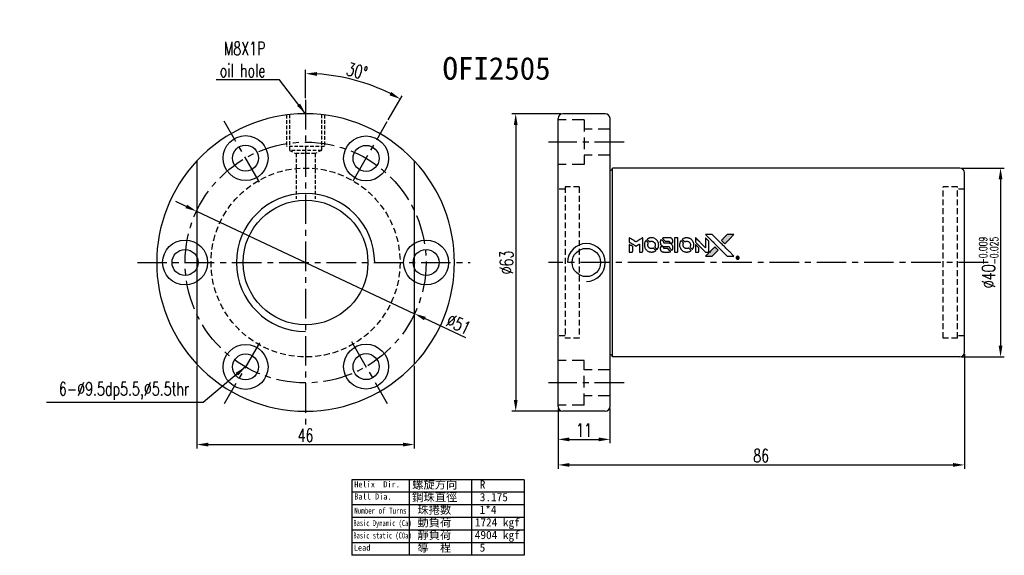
# Model space of a CAD drawing. Extents: x 249 to 731, y -91 to 372.
import ezdxf

# ---------------------------------------------------------------- set-up
doc = ezdxf.new("R2010")
doc.units = 0
doc.header["$MEASUREMENT"] = 0
doc.linetypes.add('CENTER', pattern=[2, 1.25, -0.25, 0.25, -0.25])
doc.linetypes.add('HIDDEN', pattern=[0.375, 0.25, -0.125])
doc.layers.get('0').update_dxf_attribs({"linetype": 'CONTINUOUS'})
for name, color, linetype in [('CEN', 1, 'CENTER'), ('DIM', 4, 'CONTINUOUS'), ('HID', 2, 'HIDDEN'), ('OUT', 3, 'CONTINUOUS')]:
    doc.layers.add(name, color=color, linetype=linetype)
doc.styles.add('CHN', font='SIMPLEX.shx', dxfattribs={"width": 0.7, "bigfont": 'CHINESET.shx'})
doc.styles.add('T', font='kaiu.ttf')
doc.dimstyles.get("Standard").update_dxf_attribs({"dimscale": 0, "dimtxt": 4, "dimasz": 3, "dimexe": 1, "dimexo": 0.5, "dimgap": 1, "dimtad": 1, "dimdsep": 46, "dimtxsty": 'CHN', "dimcen": 0.09, "dimclrd": 256, "dimclre": 256, "dimclrt": 256, "dimadec": 0, "dimazin": 0, "dimtp": 1, "dimtm": 1, "dimtfac": 0.6, "dimtix": 1, "dimtmove": 2, "dimatfit": 3, "dimfxl": 1, "dimtvp": 0.85, "dimtolj": 1, "dimarcsym": 0})

# ---------------------------------------------------------------- blocks, each defined once
blk = doc.blocks.new('*D14')
at = {"layer": 'DIM', "color": 0, "lineweight": -2, "transparency": 16777216}
for p, q in [((721.62, 111.07), (730.66, 111.07)), ((729.86, 108.67), (729.86, 73.47)), ((721.62, 71.07), (730.66, 71.07))]:
    blk.add_line(p, q, dxfattribs=at)
at = {"layer": 'DIM', "color": 0, "transparency": 16777216}
for points in [[(729.46, 108.67), (730.26, 108.67), (729.86, 111.07)], [(729.46, 73.47), (730.26, 73.47), (729.86, 71.07)]]:
    blk.add_solid(points, dxfattribs=at)
at = {"layer": 'DIM', "color": 0, "transparency": 16777216, "insert": (727.34, 91.07), "char_height": 2.8, "attachment_point": 5, "rotation": 90, "style": 'CHN'}
blk.add_mtext('\\A1;%%c40{\\H1.680000;\\S-0.009^ -0.025;}', dxfattribs=at)
blk = doc.blocks.new('*D15')
at = {"layer": 'DIM', "color": 0, "lineweight": -2, "transparency": 16777216}
for p, q in [((636.82, 122.57), (626.47, 122.57)), ((627.27, 120.17), (627.27, 61.97)), ((636.82, 59.57), (626.47, 59.57))]:
    blk.add_line(p, q, dxfattribs=at)
at = {"layer": 'DIM', "color": 0, "transparency": 16777216}
for points in [[(626.87, 120.17), (627.67, 120.17), (627.27, 122.57)], [(626.87, 61.97), (627.67, 61.97), (627.27, 59.57)]]:
    blk.add_solid(points, dxfattribs=at)
at = {"layer": 'DIM', "color": 0, "transparency": 16777216, "insert": (625.31, 91.07), "char_height": 2.8, "attachment_point": 5, "rotation": 90, "style": 'CHN'}
blk.add_mtext('\\A1;%%c63', dxfattribs=at)
blk = doc.blocks.new('*D16')
at = {"layer": 'DIM', "color": 0, "lineweight": -2, "transparency": 16777216}
for p, q in [((559.8, 69.15), (559.8, 51.71)), ((605.8, 69.15), (605.8, 51.71)), ((562.2, 52.51), (603.4, 52.51))]:
    blk.add_line(p, q, dxfattribs=at)
at = {"layer": 'DIM', "color": 0, "transparency": 16777216}
for points in [[(562.2, 52.91), (562.2, 52.11), (559.8, 52.51)], [(603.4, 52.91), (603.4, 52.11), (605.8, 52.51)]]:
    blk.add_solid(points, dxfattribs=at)
at = {"layer": 'DIM', "color": 0, "transparency": 16777216, "insert": (582.8, 54.47), "char_height": 2.8, "attachment_point": 5, "style": 'CHN'}
blk.add_mtext('\\A1;46', dxfattribs=at)
blk = doc.blocks.new('*D17')
at = {"layer": 'DIM', "color": 0, "lineweight": -2, "transparency": 16777216}
for p, q in [((636.22, 60.17), (636.22, 52.81)), ((647.22, 60.17), (647.22, 52.81)), ((638.62, 53.61), (644.82, 53.61))]:
    blk.add_line(p, q, dxfattribs=at)
at = {"layer": 'DIM', "color": 0, "transparency": 16777216}
for points in [[(638.62, 54.01), (638.62, 53.21), (636.22, 53.61)], [(644.82, 54.01), (644.82, 53.21), (647.22, 53.61)]]:
    blk.add_solid(points, dxfattribs=at)
at = {"layer": 'DIM', "color": 0, "transparency": 16777216, "insert": (641.72, 55.57), "char_height": 2.8, "attachment_point": 5, "style": 'CHN'}
blk.add_mtext('\\A1;11', dxfattribs=at)
blk = doc.blocks.new('*D18')
at = {"layer": 'DIM', "color": 0, "lineweight": -2, "transparency": 16777216}
for p, q in [((722.22, 71.67), (722.22, 47.4)), ((636.22, 60.17), (636.22, 47.4)), ((638.62, 48.2), (719.82, 48.2))]:
    blk.add_line(p, q, dxfattribs=at)
at = {"layer": 'DIM', "color": 0, "transparency": 16777216}
for points in [[(638.62, 48.6), (638.62, 47.8), (636.22, 48.2)], [(719.82, 48.6), (719.82, 47.8), (722.22, 48.2)]]:
    blk.add_solid(points, dxfattribs=at)
at = {"layer": 'DIM', "color": 0, "transparency": 16777216, "insert": (679.22, 50.16), "char_height": 2.8, "attachment_point": 5, "style": 'CHN'}
blk.add_mtext('\\A1;86', dxfattribs=at)
blk = doc.blocks.new('*D19')
at = {"layer": 'DIM', "color": 0, "lineweight": -2, "transparency": 16777216}
for p, q in [((557.55, 102.94), (555.38, 103.96)), ((559.73, 101.92), (605.88, 80.22)), ((616.72, 75.12), (608.05, 79.2))]:
    blk.add_line(p, q, dxfattribs=at)
at = {"layer": 'DIM', "color": 0, "transparency": 16777216}
for points in [[(557.72, 103.31), (557.38, 102.58), (559.73, 101.92)], [(608.22, 79.56), (607.88, 78.83), (605.88, 80.22)]]:
    blk.add_solid(points, dxfattribs=at)
at = {"layer": 'DIM', "color": 0, "transparency": 16777216, "insert": (615.18, 78.01), "char_height": 2.8, "attachment_point": 5, "rotation": 334.8139, "style": 'CHN'}
blk.add_mtext('\\A1;∅51', dxfattribs=at)
blk = doc.blocks.new('*D20')
at = {"layer": 'DIM', "color": 0, "lineweight": -2, "transparency": 16777216}
for p, q in [((582.8, 125.89), (582.8, 131.87)), ((600.3, 121.26), (603.26, 126.39))]:
    blk.add_line(p, q, dxfattribs=at)
blk.add_arc((582.8, 90.95), 40.12, 63.4276, 86.5724, dxfattribs=at)
at = {"layer": 'DIM', "color": 0, "transparency": 16777216}
for points in [[(585.19, 130.6), (585.21, 131.4), (582.8, 131.07)], [(600.94, 127.19), (600.56, 126.48), (602.86, 125.7)]]:
    blk.add_solid(points, dxfattribs=at)
at = {"layer": 'DIM', "color": 0, "transparency": 16777216, "insert": (593.69, 131.6), "char_height": 2.8, "attachment_point": 5, "rotation": 345, "style": 'CHN'}
blk.add_mtext('\\A1;30°', dxfattribs=at)

msp = doc.modelspace()

# ---------------------------------------------------------------- hatches: boundary and pattern name
at = {"linetype": 'Continuous'}
h = msp.add_hatch(color=256, dxfattribs=at)
h.dxf.hatch_style = 1
h.paths.add_polyline_path([(673.45869, 97.00412), (672.74297, 97.00389), (672.02724, 97.00366), (671.41065, 96.38266, 0.000287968), (671.17424, 96.14429, 0.000478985), (670.9752, 95.94299, 0.000013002), (670.79515, 95.76052, 0.197177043), (670.79405, 95.75783, 0.111276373), (670.79441, 95.75621, 0.001595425), (671.01254, 95.53583, 0.000505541), (671.14865, 95.39946), (671.50325, 95.04491), (672.48097, 96.02452)])
h.paths.add_polyline_path([(669.48108, 93.02606), (670.1076, 93.65261), (669.75213, 94.00814, 0.000476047), (669.61556, 94.14447, 0.001506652), (669.39458, 94.36332, 0.225664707), (669.3915, 94.36332, 0.001111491), (669.09236, 94.06525, 0.000351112), (668.90713, 93.8796, 0.000107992), (668.12355, 93.09282, 0.0006916), (667.72756, 92.69394, 0.000077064), (667.45408, 92.4176, 0.197526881), (667.45005, 92.4078, 0.296174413), (667.4528, 92.40356, 0.004194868), (667.8034, 92.39987, 0.000529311), (668.15254, 92.3995), (668.85456, 92.3995)])

# ---------------------------------------------------------------- linework, layer by layer
for points in [[(651.30733, 95.85694), (651.30733, 95.40111), (651.43229, 95.32475, -0.000297), (651.5087, 95.27799, -0.000037), (651.67564, 95.1757, -0.000043), (651.87392, 95.05415, -0.000036), (652.08525, 94.92457, 0.000044), (652.29193, 94.79783, 0.000063), (652.47594, 94.68505, 0.000035), (652.6314, 94.58981, 0.0009), (652.67384, 94.56392), (652.73443, 94.52711), (652.81464, 94.57639, 0.001175), (652.86076, 94.60488, 0.000208), (652.94706, 94.65851, 0.000225), (653.04816, 94.72147, 0.000203), (653.1528, 94.78676, -0.000711), (653.25249, 94.84881, -0.001119), (653.33831, 94.9018, -0.000263), (653.41364, 94.94802, -0.04589), (653.42208, 94.95218, -0.519312), (653.4295, 94.9472, -0.001914), (653.43163, 94.82502, -0.003124), (653.43312, 94.62348, -0.000285), (653.43341, 94.12154), (653.43341, 93.28654), (653.72471, 93.28654, 0.001727), (653.93349, 93.28726, 0.025279), (654.00696, 93.29149, 0.073886), (654.04987, 93.3027, 0.07426), (654.08758, 93.32589, 0.03264), (654.09724, 93.33515, 0.01784), (654.10788, 93.34766, 0.017712), (654.11783, 93.36118, 0.026854), (654.12539, 93.37367), (654.14093, 93.4027), (654.14275, 94.85908), (654.14458, 96.31545), (654.12867, 96.30513, -0.004595), (654.11733, 96.29792, -0.00016), (654.07298, 96.27031, -0.000298), (654.02055, 96.23774, -0.000208), (653.96141, 96.20109, 0.000986), (653.78794, 96.0932, 0.00025), (653.50664, 95.91728, 0.000268), (653.20673, 95.72928, 0.000436), (652.9524, 95.56936, -0.002932), (652.86853, 95.51721, -0.004718), (652.79638, 95.47386, -0.001113), (652.73304, 95.4368, -0.227179), (652.72602, 95.43624, -0.045982), (652.71893, 95.43973, -0.000145), (652.6339, 95.49192, -0.000825), (652.53784, 95.55114, -0.000517), (652.42559, 95.62076, 0.000056), (652.04066, 95.85997, 0.000289), (651.8279, 95.99199, 0.000481), (651.66922, 96.09011, 0.000418), (651.50269, 96.19267), (651.30733, 96.31277)], [(655.85165, 96.29891, 0.024131), (655.72225, 96.27895, 0.022344), (655.59197, 96.24625, 0.021883), (655.46241, 96.20124, 0.020884), (655.3352, 96.14444, 0.010669), (655.26295, 96.10655, 0.010389), (655.19174, 96.06529, 0.010913), (655.12834, 96.02486, 0.022227), (655.08077, 95.98988), (655.06317, 95.97569), (655.29197, 95.75083, 0.002452), (655.38143, 95.66377, 0.003628), (655.46079, 95.58839, 0.001662), (655.52905, 95.52491, 0.070159), (655.54541, 95.51359, 0.047671), (655.5584, 95.50855, 0.018624), (655.57713, 95.50401, 0.017921), (655.59829, 95.50049, 0.018804), (655.61933, 95.49856, 0.018255), (655.64801, 95.49807, 0.041312), (655.6696, 95.50028, 0.037164), (655.69187, 95.50618, 0.012342), (655.72353, 95.51801, -0.015101), (655.79999, 95.54612, -0.035998), (655.8586, 95.56109, -0.033244), (655.92146, 95.56814, -0.011249), (656.01357, 95.57023, -0.004059), (656.08856, 95.56963, -0.019693), (656.13105, 95.56728, -0.027943), (656.16604, 95.56197, -0.014411), (656.20912, 95.55164, -0.033089), (656.31142, 95.51656, -0.033887), (656.40735, 95.46852, -0.034021), (656.49556, 95.40817, -0.033942), (656.57485, 95.33637, -0.02816), (656.64564, 95.25414, -0.035032), (656.70129, 95.17002, -0.035269), (656.74436, 95.07945, -0.029196), (656.77746, 94.97786, -0.037862), (656.79885, 94.86091, -0.043657), (656.80089, 94.74759, -0.043064), (656.78316, 94.63433, -0.035184), (656.74553, 94.51756, 0.033699), (656.72746, 94.46206, 0.052815), (656.72037, 94.41241, 0.059167), (656.72412, 94.36671, 0.058972), (656.73847, 94.32311, 0.059208), (656.75941, 94.28926, 0.021125), (656.7967, 94.24627, 0.008691), (656.86584, 94.17554, 0.000851), (657.0359, 94.00814, 0.001873), (657.12325, 93.92307, 0.013884), (657.16611, 93.88389, 0.022355), (657.19227, 93.86324, 0.341453), (657.20307, 93.86361, 0.073011), (657.22467, 93.88764, 0.004587), (657.27678, 93.96763, 0.00748), (657.32799, 94.05055, 0.016837), (657.36371, 94.11523, 0.028606), (657.43291, 94.27283, 0.031352), (657.48126, 94.4326, 0.031004), (657.50965, 94.59876, 0.0268), (657.51913, 94.7755, 0.026698), (657.50912, 94.96284, 0.03002), (657.47918, 95.14073, 0.030357), (657.42855, 95.31199, 0.028554), (657.35668, 95.4795, 0.062944), (657.14951, 95.7902, 0.062206), (656.87081, 96.04099, 0.062448), (656.54007, 96.21476, 0.064355), (656.18002, 96.29924, 0.017377), (656.10805, 96.30409, 0.008369), (656.01559, 96.30554, 0.008367), (655.92324, 96.3039, 0.01757)], [(658.01442, 95.9111, 0.023289), (657.96831, 95.83914, 0.026845), (657.93143, 95.76647, 0.026047), (657.90169, 95.68838, 0.019751), (657.87703, 95.60008, 0.013249), (657.86658, 95.55015, 0.025169), (657.86128, 95.50944, 0.016532), (657.85893, 95.4586, 0.002937), (657.85825, 95.36334, 0.003317), (657.8587, 95.27844, 0.011808), (657.86064, 95.2241, 0.01777), (657.86453, 95.18314, 0.021476), (657.87119, 95.1451, 0.04325), (657.9212, 94.98491, 0.045753), (657.99732, 94.83888, 0.04649), (658.09743, 94.71118, 0.047672), (658.21863, 94.60535, 0.025315), (658.27075, 94.57181, 0.015208), (658.33565, 94.53713, 0.01512), (658.40347, 94.50601, 0.022488), (658.46472, 94.48331, 0.027857), (658.55986, 94.45857, 0.034138), (658.65092, 94.44664, 0.014286), (658.78977, 94.44198, 0.00124), (659.14342, 94.4411, -0.00103), (659.36034, 94.44066, -0.002552), (659.51928, 94.43919, -0.001594), (659.63992, 94.43708, -0.047676), (659.67014, 94.43356, -0.085307), (659.72289, 94.4124, -0.097789), (659.7627, 94.37556, -0.085947), (659.78898, 94.32222, -0.051339), (659.80193, 94.2525, 0.014634), (659.80458, 94.22863, 0.015028), (659.8086, 94.20517, 0.014927), (659.81329, 94.18507, 0.059415), (659.81796, 94.17333, 0.070595), (659.8367, 94.14804, 0.00028), (660.08658, 93.89509, 0.000111), (660.34285, 93.63607, 0.200239), (660.35381, 93.6315, 0.268906), (660.36081, 93.63556, 0.001866), (660.39624, 93.69796, 0.007532), (660.42891, 93.75812, 0.017818), (660.45094, 93.80411, 0.013256), (660.47147, 93.85484, 0.011636), (660.49026, 93.90882, 0.011528), (660.5067, 93.96419, 0.012303), (660.52018, 94.01907, 0.0423), (660.53154, 94.10478, 0.013657), (660.53408, 94.23295, 0.013857), (660.52954, 94.36213, 0.037428), (660.51695, 94.45299, 0.014927), (660.50198, 94.51355, 0.0122), (660.48248, 94.57736, 0.012518), (660.46101, 94.63691, 0.023062), (660.44014, 94.68398, 0.065961), (660.325, 94.8541, 0.06055), (660.16646, 94.99401, 0.059676), (659.97666, 95.09353, 0.060497), (659.76959, 95.14483, 0.025683), (659.72528, 95.14796, 0.001528), (659.59102, 95.15014, 0.002124), (659.42178, 95.15166, 0.001173), (659.21496, 95.15214, -0.000809), (658.85266, 95.15273, -0.017164), (658.74517, 95.15677, -0.063931), (658.68873, 95.16819, -0.108429), (658.64764, 95.193, -0.052941), (658.62435, 95.22033, -0.063675), (658.60899, 95.25036, -0.050562), (658.59945, 95.2886, -0.020337), (658.59391, 95.34222, 0.009897), (658.59121, 95.37512, 0.016482), (658.58748, 95.40266, 0.019019), (658.58294, 95.4244, 0.06043), (658.57766, 95.43824, 0.076267), (658.55429, 95.46981, 0.00054), (658.31767, 95.70392, 0.000307), (658.07534, 95.94287, 0.142594), (658.05592, 95.95334, 0.232419), (658.05028, 95.95192, 0.022995), (658.03973, 95.94213, 0.024627), (658.02746, 95.92834, 0.015407)], [(658.67469, 96.30178, 0.018538), (658.62923, 96.29594, 0.010695), (658.57502, 96.28573, 0.01068), (658.521, 96.27315, 0.017678), (658.47609, 96.25996, 0.013849), (658.4252, 96.24147, 0.011814), (658.37261, 96.21923, 0.004513), (658.32395, 96.19676, 0.290035), (658.31917, 96.18921, 0.196418), (658.3208, 96.18521, 0.000124), (658.40757, 96.0968, 0.001477), (658.50473, 95.99844, 0.000898), (658.62013, 95.88272), (658.92109, 95.582), (659.29773, 95.58003, -0.001471), (659.58246, 95.57771, -0.028714), (659.67011, 95.57169, -0.097073), (659.71913, 95.55548, -0.084199), (659.76124, 95.52135, -0.042698), (659.78126, 95.49427, -0.053912), (659.79461, 95.46614, -0.051004), (659.80213, 95.43457, -0.032967), (659.80461, 95.39705, 0.00807), (659.80492, 95.37782, 0.003023), (659.80595, 95.35087, 0.002994), (659.80743, 95.32152, 0.003629), (659.80918, 95.29402), (659.81375, 95.22958), (660.10228, 95.22958, 0.001618), (660.23975, 95.23003, 0.005206), (660.33123, 95.23157, 0.00535), (660.39493, 95.23399, 0.060675), (660.41974, 95.23825, 0.048484), (660.43348, 95.24387, 0.02389), (660.44976, 95.25346, 0.022812), (660.46642, 95.26551, 0.02462), (660.48147, 95.27873, 0.061781), (660.51065, 95.31502, 0.080179), (660.52701, 95.35438, 0.048561), (660.53475, 95.41061, 0.010021), (660.53672, 95.5107, 0.016602), (660.53221, 95.64511, 0.031409), (660.51822, 95.75256, 0.036474), (660.49285, 95.84595, 0.03439), (660.45379, 95.93659, 0.065928), (660.35446, 96.07951, 0.069066), (660.22275, 96.18908, 0.065697), (660.0602, 96.2626, 0.051559), (659.87009, 96.29927, 0.020904), (659.76835, 96.30392, 0.000451), (659.27014, 96.30542, 0.000419), (658.76935, 96.30605, 0.022759)], [(660.88347, 94.79838), (660.88525, 93.29006), (661.18113, 93.29006), (661.47701, 93.29006), (661.51201, 93.30801, 0.071429), (661.54131, 93.32877, 0.054799), (661.56669, 93.35876, 0.053585), (661.58548, 93.39434, 0.060698), (661.5953, 93.43165, 0.033975), (661.59954, 93.49366, 0.000112), (661.59965, 94.26061, 0.000726), (661.5985, 95.0114, 0.001084), (661.59512, 95.66782), (661.59044, 96.3067), (661.23607, 96.3067), (660.88169, 96.3067)], [(663.28976, 96.29862, 0.023681), (663.16453, 96.27951, 0.022402), (663.03928, 96.24839, 0.021929), (662.91471, 96.20542, 0.020503), (662.7915, 96.15083, 0.013745), (662.72148, 96.11388, 0.009767), (662.645, 96.06881, 0.009658), (662.57537, 96.02404, 0.027804), (662.52955, 95.98947), (662.51241, 95.97498), (662.73371, 95.75347, 0.002053), (662.84087, 95.64709, 0.006738), (662.91287, 95.57808, 0.007826), (662.96383, 95.53201, 0.063909), (662.98983, 95.51453, 0.061532), (663.02945, 95.50046, 0.068674), (663.06984, 95.49718, 0.052072), (663.11802, 95.50495, 0.019648), (663.18324, 95.52537, -0.018366), (663.26299, 95.55056, -0.0288), (663.33328, 95.56566, -0.029061), (663.40437, 95.5725, -0.019155), (663.48653, 95.57246, -0.053809), (663.66376, 95.54634, -0.058833), (663.82574, 95.48326, -0.058566), (663.96919, 95.38388, -0.052525), (664.09165, 95.25056, -0.044733), (664.16079, 95.13743, -0.040573), (664.21137, 95.0101, -0.041123), (664.24015, 94.87818, -0.04951), (664.24442, 94.7514, -0.017369), (664.23845, 94.69199, -0.024255), (664.22873, 94.6395, -0.023787), (664.21379, 94.58743, -0.015798), (664.19199, 94.52922, 0.010631), (664.17775, 94.49238, 0.033653), (664.17043, 94.46698, 0.037806), (664.16704, 94.44244, 0.016307), (664.16608, 94.40942, 0.068179), (664.17506, 94.34543, 0.095747), (664.20094, 94.29405, 0.033418), (664.26155, 94.22554, 0.002133), (664.45278, 94.03811, 0.001452), (664.56106, 93.93348, 0.012393), (664.61087, 93.88795, 0.020479), (664.64064, 93.86414, 0.344362), (664.65244, 93.86448, 0.074287), (664.67589, 93.8907, 0.005454), (664.72818, 93.97217, 0.008391), (664.77995, 94.05798, 0.017097), (664.81713, 94.12736, 0.027375), (664.87816, 94.27054, 0.02835), (664.92238, 94.41789, 0.027723), (664.9504, 94.57234, 0.023913), (664.96295, 94.73678, 0.027047), (664.95788, 94.93411, 0.031685), (664.93117, 95.1194, 0.032425), (664.88202, 95.29609, 0.031013), (664.80984, 95.46768, 0.037914), (664.68921, 95.67079, 0.040153), (664.54134, 95.84922, 0.039834), (664.3657, 96.00292, 0.036173), (664.16237, 96.13239, 0.040752), (663.96295, 96.21981, 0.035885), (663.74337, 96.27822, 0.035491), (663.51509, 96.30512, 0.037615)], [(665.31693, 95.86363), (665.31693, 95.40552), (666.37821, 94.3461), (667.43949, 93.28669), (667.73517, 93.28838, 0.0008), (667.92524, 93.28976, 0.010795), (667.99476, 93.29189, 0.030495), (668.03302, 93.29623, 0.080372), (668.05901, 93.30526, 0.03816), (668.08426, 93.32149, 0.041799), (668.10595, 93.34093, 0.042486), (668.12379, 93.36339, 0.042078), (668.13765, 93.38862, 0.099276), (668.14572, 93.42463, 0.003302), (668.14805, 93.57187, 0.002586), (668.1491, 93.82956, 0.000204), (668.14806, 94.51502), (668.14595, 95.61326), (667.79272, 95.96526), (667.43949, 96.31726), (667.43597, 95.26199), (667.43245, 94.20671), (666.39405, 95.25041, 0.000253), (665.99454, 95.65155, 0.000412), (665.65499, 95.99158, 0.000041), (665.35087, 96.29558, 0.041338), (665.33629, 96.30792), (665.31693, 96.32174)], [(668.29172, 96.14302, -0.000056), (668.7201, 95.71383, -0.000021), (669.32082, 95.11176, -0.000021), (669.97516, 94.45586, -0.000025), (670.58854, 93.84091), (672.02617, 92.39944), (672.73861, 92.40123), (673.45106, 92.40302), (672.49039, 93.37022, 0.000274), (672.02845, 93.8348, 0.000123), (671.42083, 94.44491, 0.000121), (670.77832, 95.08942, 0.000165), (670.19834, 95.67054), (668.86696, 97.00366), (668.14974, 97.00366), (667.43252, 97.00366)], [(671.41065, 96.38266, 0.000288), (671.17422, 96.14427, 0.000479), (670.97517, 95.94295, 0.000013), (670.79515, 95.76052, 0.197177), (670.79405, 95.75783, 0.197497), (670.79514, 95.75516, 0.00004), (670.89821, 95.65098, 0.000836), (671.01268, 95.53568, 0.000505), (671.14865, 95.39946), (671.50325, 95.04491), (672.48097, 96.02452), (673.45869, 97.00412), (672.74297, 97.00389), (672.02724, 97.00366)], [(651.30733, 94.0891), (651.30733, 93.28654), (651.59956, 93.28654, 0.000842), (651.78565, 93.28686, 0.010591), (651.85592, 93.28858, 0.028995), (651.89533, 93.29268, 0.069543), (651.92332, 93.30136, 0.051063), (651.94914, 93.31689, 0.039932), (651.97367, 93.33855, 0.039414), (651.9948, 93.3642, 0.045845), (652.01045, 93.39163, 0.094811), (652.01723, 93.41963, 0.007124), (652.01994, 93.49818, 0.004713), (652.0214, 93.63281, 0.000534), (652.02149, 93.93744), (652.0211, 94.4581), (651.94757, 94.50359, 0.000828), (651.7332, 94.63571, 0.000879), (651.52259, 94.76451, 0.000048), (651.31663, 94.88995, 0.137596), (651.31053, 94.89166, 0.413028), (651.30921, 94.89035, 0.000016), (651.30827, 94.65591, 0.000623), (651.30756, 94.39685, 0.000374)], [(654.78757, 95.68531, 0.064158), (654.60085, 95.3355, 0.06356), (654.50815, 94.94867, 0.064004), (654.51588, 94.55345, 0.066747), (654.62385, 94.17898, 0.04321), (654.75191, 93.94475, 0.044737), (654.91704, 93.73894, 0.044901), (655.11552, 93.56643, 0.044184), (655.34264, 93.43107, 0.026293), (655.51531, 93.35877, 0.033344), (655.68157, 93.31144, 0.033227), (655.85313, 93.28652, 0.025815), (656.04173, 93.28158, 0.023119), (656.22213, 93.29453, 0.031044), (656.38334, 93.32386, 0.031337), (656.53849, 93.37265, 0.024258), (656.70059, 93.44424, 0.015622), (656.75736, 93.47493, 0.008495), (656.8252, 93.51595, 0.008415), (656.88985, 93.55809, 0.020814), (656.93535, 93.59169), (656.95601, 93.60832), (656.73911, 93.8274, 0.002843), (656.57639, 93.98989, 0.033917), (656.50906, 94.04791, 0.087906), (656.45878, 94.07332, 0.073302), (656.39949, 94.08206, 0.022047), (656.37059, 94.08079, 0.026465), (656.34364, 94.07696, 0.022233), (656.31375, 94.06969, 0.009985), (656.27517, 94.05764, -0.039011), (656.13528, 94.02268, -0.044398), (655.99763, 94.0119, -0.045096), (655.86213, 94.02559, -0.04265), (655.72863, 94.06342, -0.071154), (655.54026, 94.16716, -0.068827), (655.38609, 94.32056, -0.068713), (655.27915, 94.5103, -0.070507), (655.22882, 94.72026, -0.028605), (655.22547, 94.81017, -0.031418), (655.23268, 94.89706, -0.031044), (655.25084, 94.98328, -0.02668), (655.28027, 95.07118, 0.038913), (655.29626, 95.12315, 0.043732), (655.30321, 95.17496, 0.047754), (655.30087, 95.22242, 0.075756), (655.28902, 95.26126, 0.07294), (655.27549, 95.28133, 0.003456), (655.2202, 95.34123, 0.005023), (655.14772, 95.41712, 0.002422), (655.05342, 95.51294, 0.000819), (654.968, 95.59864, 0.001349), (654.89547, 95.67077, 0.0001), (654.83019, 95.73532, 0.205335), (654.82757, 95.73635, 0.219821), (654.82526, 95.73519, 0.002494), (654.81427, 95.72131, 0.007089), (654.80173, 95.70484, 0.004494)], [(657.97421, 94.34991, 0.065483), (657.9396, 94.33269, 0.053271), (657.90788, 94.30604, 0.052018), (657.88179, 94.27254, 0.0556), (657.86386, 94.23509, 0.036839), (657.85733, 94.21073, 0.026922), (657.85358, 94.18296, 0.016905), (657.85178, 94.14447, 0.004317), (657.85151, 94.08206, 0.016369), (657.85634, 93.95189, 0.029936), (657.87007, 93.84658, 0.03418), (657.89456, 93.75371, 0.031327), (657.93204, 93.66221, 0.046935), (657.99996, 93.55024, 0.054053), (658.08482, 93.45861, 0.053701), (658.18784, 93.38684, 0.045364), (658.3097, 93.33381, 0.032479), (658.4176, 93.3057, 0.03386), (658.52675, 93.29228, 0.013578), (658.69842, 93.28758, 0.001155), (659.13959, 93.28848, 0.000413), (659.51845, 93.29045, 0.005008), (659.66388, 93.29278, 0.013199), (659.74633, 93.29711, 0.033956), (659.80533, 93.30583, 0.013909), (659.86638, 93.32093, 0.010864), (659.93179, 93.34059, 0.010938), (659.9915, 93.36141, 0.028702), (660.03301, 93.37969), (660.06428, 93.39566), (659.7602, 93.70401), (659.45613, 94.01236), (659.10061, 94.01205, -0.001504), (658.94847, 94.01238, -0.00328), (658.83183, 94.01374, -0.001901), (658.74076, 94.01575, -0.061333), (658.71886, 94.01902, -0.063621), (658.68806, 94.03198, -0.048633), (658.65832, 94.0533, -0.046769), (658.63211, 94.081, -0.047961), (658.61175, 94.11286, -0.02678), (658.5997, 94.13991, -0.050957), (658.59349, 94.16289, -0.029398), (658.59029, 94.19377, -0.00401), (658.58793, 94.25864), (658.58494, 94.36366), (658.29893, 94.36343, 0.001061), (658.12799, 94.36293, 0.009147), (658.05173, 94.36115, 0.020721), (658.0065, 94.35739, 0.051619)], [(662.23109, 95.68279, 0.018008), (662.18846, 95.61761, 0.009842), (662.14072, 95.53487, 0.009807), (662.09558, 95.44903, 0.015716), (662.06085, 95.3739, 0.048467), (661.97594, 95.104, 0.045841), (661.94249, 94.81765, 0.046006), (661.9618, 94.53103, 0.049638), (662.03336, 94.2603, 0.064819), (662.21979, 93.90831, 0.06695), (662.4884, 93.6201, 0.066691), (662.82463, 93.41225, 0.063505), (663.20931, 93.29592, 0.03135), (663.30773, 93.28563, 0.010439), (663.45269, 93.28265, 0.010391), (663.59734, 93.28569, 0.032408), (663.69416, 93.29606, 0.015696), (663.80812, 93.31949, 0.018095), (663.91504, 93.34913, 0.018551), (664.01713, 93.38567, 0.018352), (664.11661, 93.42979, 0.015568), (664.1823, 93.46444, 0.009832), (664.25682, 93.50871, 0.009795), (664.3265, 93.55391, 0.023727), (664.37561, 93.59065), (664.39526, 93.60686), (664.17849, 93.82685, 0.001528), (664.05552, 93.95089, 0.010022), (663.99242, 94.01166, 0.019586), (663.95168, 94.04649, 0.061865), (663.92102, 94.06507, 0.055054), (663.87456, 94.08001, 0.061607), (663.82772, 94.08367, 0.048725), (663.77305, 94.07583, 0.020221), (663.70125, 94.05517, -0.017722), (663.62412, 94.03256, -0.02685), (663.55555, 94.01894, -0.02759), (663.48733, 94.01298, -0.020233), (663.41135, 94.01362, -0.04793), (663.26621, 94.03476, -0.048386), (663.12824, 94.08312, -0.047866), (663.00082, 94.15769, -0.044964), (662.88698, 94.25654, -0.04333), (662.79155, 94.37472, -0.050921), (662.72373, 94.50159, -0.051473), (662.68346, 94.63836, -0.0459), (662.66989, 94.7859, -0.019014), (662.6726, 94.85733, -0.024114), (662.68078, 94.92283, -0.025081), (662.69487, 94.98505, -0.023892), (662.7153, 95.04658, 0.008624), (662.73304, 95.09501, 0.026486), (662.74272, 95.12856, 0.035074), (662.7473, 95.15738, 0.02756), (662.74833, 95.189, 0.087163), (662.73825, 95.23971, 0.073291), (662.71115, 95.28739, 0.028074), (662.65172, 95.35529, 0.002594), (662.49449, 95.5141), (662.27026, 95.73824)], [(665.31693, 94.08536), (665.31693, 93.2861), (665.61493, 93.28808), (665.91293, 93.29006), (665.94738, 93.31137, 0.03146), (665.96312, 93.32252, 0.026444), (665.97831, 93.3362, 0.026444), (665.99198, 93.35139, 0.031457), (666.00314, 93.36713), (666.02445, 93.40158), (666.02643, 93.79732), (666.02841, 94.19306), (665.67824, 94.53884, 0.000745), (665.54358, 94.67142, 0.001228), (665.4293, 94.78305, 0.000087), (665.32638, 94.88305, 0.195134), (665.3225, 94.88462, 0.412117), (665.32021, 94.88235, 0.000048), (665.31856, 94.64984, 0.00109), (665.31733, 94.39184, 0.000653)], [(668.90719, 93.87966, 0.000108), (668.12355, 93.09282, 0.000692), (667.72733, 92.69371, 0.000077), (667.45408, 92.4176, 0.197527), (667.45005, 92.4078, 0.410182), (667.45463, 92.40315, 0.000493), (667.60077, 92.40128, 0.002424), (667.80337, 92.39987, 0.000529), (668.1523, 92.3995), (668.85456, 92.3995), (669.48108, 93.02606), (670.1076, 93.65261), (669.75213, 94.00814, 0.000476), (669.61557, 94.14446, 0.000789), (669.50002, 94.25923, 0.000035), (669.39557, 94.36262, 0.19758), (669.39304, 94.36366, 0.198396), (669.39051, 94.36262, 0.000019), (669.24883, 94.22149, 0.000582), (669.09236, 94.06525, 0.000351)], [(674.13981, 92.37455, 0.082374), (674.04791, 92.33268, 0.083404), (673.97489, 92.26353, 0.082663), (673.928, 92.17374, 0.07897), (673.91175, 92.07214, 0.084941), (673.93108, 91.95849, 0.08953), (673.987, 91.86002, 0.090743), (674.07306, 91.78831, 0.090193), (674.17912, 91.75152, 0.10067), (674.29932, 91.75715, 0.099454), (674.40835, 91.80923, 0.097736), (674.49021, 91.90033, 0.09365), (674.53287, 92.01707, 0.07584), (674.53398, 92.10671, 0.068415), (674.5087, 92.19604, 0.068328), (674.46021, 92.27534, 0.075277), (674.39351, 92.33567, 0.059367), (674.33718, 92.36403, 0.048986), (674.27197, 92.38068, 0.048519), (674.20409, 92.38442, 0.055347)], [(674.09581, 92.0651), (674.09581, 91.88558), (674.11669, 91.88558), (674.13757, 91.88558), (674.13957, 91.96126), (674.14157, 92.03694), (674.18549, 92.03904), (674.22942, 92.04113), (674.26004, 91.99328, -0.003356), (674.27298, 91.97276, -0.002757), (674.28652, 91.95069, -0.002784), (674.29874, 91.93027, -0.007382), (674.30717, 91.9155, 0.019487), (674.31757, 91.89828, 0.098302), (674.32542, 91.89031, 0.116932), (674.33505, 91.88664, 0.032798), (674.35121, 91.88558), (674.37874, 91.88558), (674.35932, 91.91902, 0.005748), (674.34977, 91.93506, 0.002522), (674.33675, 91.95608, 0.002495), (674.32272, 91.97826, 0.00334), (674.30976, 91.99822), (674.27961, 92.04398), (674.30417, 92.05662, 0.066516), (674.32807, 92.07327, 0.085926), (674.34441, 92.09439, 0.082934), (674.35306, 92.12038, 0.05747), (674.35433, 92.1514, 0.023576), (674.35211, 92.16969, 0.043538), (674.34833, 92.18417, 0.050891), (674.34263, 92.19617, 0.049897), (674.33458, 92.20686, 0.067884), (674.31119, 92.22618, 0.077412), (674.28447, 92.23749, 0.049266), (674.24668, 92.24309, 0.012208), (674.18403, 92.24462), (674.09581, 92.24462)], [(674.28846, 92.18779, -0.120545), (674.30167, 92.17091, -0.09136), (674.30734, 92.148, -0.087576), (674.30453, 92.12368, -0.098026), (674.29356, 92.10284, -0.079907), (674.28329, 92.09364, -0.087697), (674.27097, 92.08848, -0.041371), (674.25116, 92.08571, -0.005557), (674.20908, 92.0838), (674.13805, 92.08138), (674.13805, 92.14188), (674.13805, 92.20238), (674.20398, 92.20238, -0.007471), (674.24049, 92.20184, -0.035301), (674.26132, 92.19974, -0.060486), (674.27575, 92.1954, -0.063546)]]:
    msp.add_lwpolyline(points, format="xyb", close=True)
at = {"layer": 'CEN', "color": 7, "ltscale": 5}
for p, q in [((582.80122, 125.48619), (582.80122, 56.5699)), ((573.05861, 108.06496), (565.60337, 120.97782)), ((592.86307, 108.37717), (600.10332, 120.91764)), ((650.21321, 116.5699), (634.22272, 116.5699)), ((547.22793, 91.0699), (617.61712, 91.0699)), ((727.22272, 91.0699), (634.22272, 91.0699)), ((573.05861, 74.07484), (565.60337, 61.16198)), ((592.52459, 74.3489), (600.10332, 61.22216)), ((650.21321, 65.5699), (634.22272, 65.5699))]:
    msp.add_line(p, q, dxfattribs=at)
msp.add_circle((582.80122, 91.0699), 25.5, dxfattribs=at)
at = {"layer": 'DIM', "color": 0}
for p, q in [((629.07897, 45.06451), (592.57524, 45.06451)), ((592.57524, 45.06451), (592.57524, 29.05174)), ((604.74315, 45.06451), (604.74315, 29.05174)), ((617.91106, 45.06451), (617.91106, 29.05174)), ((629.07897, 45.06451), (629.07897, 29.05174)), ((629.07897, 42.39571), (592.57524, 42.39571)), ((629.07897, 39.72692), (592.57524, 39.72692)), ((629.07897, 37.05812), (592.57524, 37.05812)), ((629.07897, 34.38932), (592.57524, 34.38932)), ((629.07897, 31.72052), (592.57524, 31.72052)), ((629.07897, 29.05174), (592.57524, 29.05174))]:
    msp.add_line(p, q, dxfattribs=at)
at = {"layer": 'DIM', "color": 7}
for centre, radius in [((557.30122, 91.0699), 4.75), ((557.30122, 91.0699), 2.75), ((608.30122, 91.0699), 4.75), ((608.30122, 91.0699), 2.75)]:
    msp.add_circle(centre, radius, dxfattribs=at)
for centre, radius, start, end in [((582.80122, 91.0699), 31.5, 136.8997026, 223.1002974), ((582.80122, 91.0699), 31.5, 316.8997026, 43.1002974), ((642.22272, 91.0699), 4, 270, 180)]:
    msp.add_arc(centre, radius, start, end, dxfattribs=at)
at = {"layer": 'DIM', "color": 7, "linetype": 'Continuous', "ltscale": 5}
msp.add_arc((582.80122, 91.0699), 14.625, 0, 270, dxfattribs=at)
at = {"layer": 'HID', "color": 7, "ltscale": 3}
for p, q in [((578.80122, 122.3149), (578.80122, 115.62523)), ((579.40122, 122.38587), (579.40122, 114.82523)), ((586.20122, 122.38587), (586.20122, 114.82523)), ((586.80122, 122.3149), (586.80122, 115.62523)), ((586.80122, 115.62523), (578.80122, 115.62523)), ((579.40122, 114.82523), (580.80122, 114.12523)), ((586.20122, 114.82523), (579.40122, 114.82523)), ((586.20122, 114.82523), (584.80122, 114.12523)), ((580.80122, 114.12523), (580.80122, 104.52963)), ((584.80122, 114.12523), (580.80122, 114.12523)), ((584.80122, 114.12523), (584.80122, 104.52963))]:
    msp.add_line(p, q, dxfattribs=at)
at = {"layer": 'HID', "color": 7, "ltscale": 10}
for p, q in [((641.72272, 121.3199), (636.22272, 121.3199)), ((641.72272, 121.3199), (641.72272, 111.8199)), ((647.22272, 119.3199), (641.72272, 119.3199)), ((647.22272, 113.8199), (641.72272, 113.8199)), ((641.72272, 111.8199), (636.22272, 111.8199)), ((641.72272, 70.3199), (636.22272, 70.3199)), ((641.72272, 60.8199), (641.72272, 70.3199)), ((647.22272, 68.3199), (641.72272, 68.3199)), ((647.22272, 62.8199), (641.72272, 62.8199)), ((641.72272, 60.8199), (636.22272, 60.8199))]:
    msp.add_line(p, q, dxfattribs=at)
at = {"layer": 'HID', "color": 7, "ltscale": 5}
for p, q in [((637.72272, 106.5699), (636.22272, 106.5699)), ((640.72272, 107.0699), (637.72272, 107.0699)), ((637.72272, 107.0699), (637.72272, 75.0699)), ((640.72272, 107.0699), (640.72272, 75.0699)), ((717.72272, 75.0699), (717.72272, 107.0699)), ((720.72272, 107.0699), (717.72272, 107.0699)), ((720.72272, 75.0699), (720.72272, 107.0699)), ((722.22272, 106.5699), (720.72272, 106.5699)), ((637.72272, 75.5699), (636.22272, 75.5699)), ((640.72272, 75.0699), (637.72272, 75.0699)), ((720.72272, 75.0699), (717.72272, 75.0699)), ((722.22272, 75.5699), (720.72272, 75.5699))]:
    msp.add_line(p, q, dxfattribs=at)
msp.add_circle((582.80122, 91.0699), 20, dxfattribs=at)
at = {"layer": 'OUT', "color": 7, "ltscale": 5}
for p, q in [((636.22272, 60.5699), (636.22272, 121.5699)), ((646.22272, 122.5699), (637.22272, 122.5699)), ((647.22272, 60.5699), (647.22272, 121.5699)), ((559.80122, 112.59314), (559.80122, 69.54666)), ((605.80122, 112.59314), (605.80122, 69.54666)), ((721.22272, 111.0699), (647.72272, 111.0699)), ((722.22272, 72.0699), (722.22272, 110.0699)), ((721.22272, 71.0699), (647.72272, 71.0699)), ((646.22272, 59.5699), (637.22272, 59.5699))]:
    msp.add_line(p, q, dxfattribs=at)
at = {"layer": 'OUT', "color": 7}
msp.add_line((647.72272, 71.0699), (647.72272, 111.0699), dxfattribs=at)
for centre, radius in [((570.10338, 113.18358), 4.75), ((595.60331, 113.1234), 4.75), ((570.10338, 113.18358), 2.75), ((595.60331, 113.1234), 2.75), ((642.22272, 91.0699), 3), ((570.10338, 68.95622), 4.75), ((595.60331, 69.01641), 4.75), ((570.10338, 68.95622), 2.75), ((595.60331, 69.01641), 2.75)]:
    msp.add_circle(centre, radius, dxfattribs=at)
at = {"layer": 'OUT', "color": 7, "ltscale": 5}
msp.add_circle((582.80122, 91.0699), 13.2, dxfattribs=at)
at = {"layer": 'OUT', "color": 7}
for centre, radius, start, end in [((582.80122, 91.0699), 31.5, 43.1002974, 136.8997026), ((647.22272, 111.0699), 0.5, 270, 0), ((647.22272, 71.0699), 0.5, 0, 90), ((582.80122, 91.0699), 31.5, 223.1002974, 316.8997026)]:
    msp.add_arc(centre, radius, start, end, dxfattribs=at)
at = {"layer": 'OUT', "color": 7, "ltscale": 5}
for centre, start, end in [((637.22272, 121.5699), 90, 180), ((646.22272, 121.5699), 0, 90), ((721.22272, 110.0699), 0, 90), ((721.22272, 72.0699), 270, 0), ((637.22272, 60.5699), 180, 270), ((646.22272, 60.5699), 270, 0)]:
    msp.add_arc(centre, 1, start, end, dxfattribs=at)

# ---------------------------------------------------------------- texts
at = {"layer": 'DIM', "color": 0, "style": 'T'}
for s, height, p in [('Helix  Dir.', 1.29024, (593.1052, 43.4407)), ('螺旋方向', 1.75, (605.36144, 43.17006)), ('R', 1.75, (619.66714, 43.17006)), ('Ball Dia.', 1.29024, (593.1052, 40.86403)), ('鋼珠直徑', 1.75, (605.36144, 40.50127)), ('3.175', 1.75, (619.66714, 40.50127)), ('珠捲數', 1.75, (606.4726, 37.83247)), ('1*4', 1.75, (619.64051, 37.83247)), ('動負荷', 1.75, (606.4726, 35.16368)), ('1724 kgf', 1.75, (618.61484, 35.16368)), ('靜負荷', 1.75, (606.4726, 32.49488)), ('4904 kgf', 1.75, (618.61484, 32.49488)), ('Lead', 1.29024, (593.01306, 30.03678)), ('導  程', 1.75, (606.4726, 29.82608)), ('5', 1.75, (619.64051, 29.82608))]:
    msp.add_text(s, height=height, dxfattribs=at).set_placement(p)
for s, width, p in [('Number of Turns', 0.7, (593.1052, 37.87208)), ('Basic Dynamic (Ca)', 0.65, (592.92092, 35.23543)), ('Basic static (C0a)', 0.65, (592.92092, 32.61532))]:
    msp.add_text(s, height=1.29024, dxfattribs=dict(at, width=width)).set_placement(p)
at = {"layer": 'DIM', "color": 7, "char_height": 2.8, "attachment_point": 9, "style": 'CHN'}
for s, insert in [('\\A1;M8X1P\\Poil hole', (574.30965, 130.32076)), ('6-%%C9.5dp5.5,%%C5.5thr', (558.15688, 61.98629))]:
    msp.add_mtext(s, dxfattribs=dict(at, insert=insert))
at = {"layer": 'DIM', "color": 0, "insert": (611.78937, 134.57992), "char_height": 4.8, "width": 25.2979147, "attachment_point": 1}
msp.add_mtext('{\\fDFKai-SB|b0|i0|c0|p65;OFI2505}', dxfattribs=at)

# ---------------------------------------------------------------- dimensions: what is measured, and where the dimension line sits
at = {"layer": 'DIM', "color": 7}
dim = msp.add_angular_dim_2l(base=(596.52464, 128.65432), line1=((592.86307, 108.37717), (600.10332, 120.91764)), line2=((582.80122, 125.48619), (582.80122, 56.5699)), dimstyle='STANDARD', override={"dimscale": 0.8, "dimtxt": 3.5, "dimgap": 0.7, "dimdec": 4, "dimclrd": 0, "dimclre": 0, "dimclrt": 0, "dimtdec": 4, "dimtmove": 0}, dxfattribs=at)
dim.commit()
dim.dimension.update_dxf_attribs({"geometry": '*D20', "text_midpoint": (593.69352, 131.60013)})
dim = msp.add_linear_dim(base=(627.26654, 59.5699), p1=(637.22272, 122.5699), p2=(637.22272, 59.5699), angle=90, text='%%c<>', dimstyle='STANDARD', override={"dimscale": 0.8, "dimtxt": 3.5, "dimgap": 0.7, "dimdec": 4, "dimclrd": 0, "dimclre": 0, "dimclrt": 0, "dimtdec": 4, "dimtmove": 0}, dxfattribs=at)
dim.commit()
dim.dimension.update_dxf_attribs({"geometry": '*D15', "text_midpoint": (627.26654, 91.0699), "dimtype": 160})
dim = msp.add_linear_dim(base=(729.85611, 71.0699), p1=(721.22272, 111.0699), p2=(721.22272, 71.0699), angle=90, text='%%c<>', dimstyle='STANDARD', override={"dimscale": 0.8, "dimtxt": 3.5, "dimgap": 0.7, "dimdec": 4, "dimclrd": 0, "dimclre": 0, "dimclrt": 0, "dimtol": 1, "dimlim": 0, "dimtp": -0.009, "dimtm": 0.025, "dimtdec": 4, "dimtmove": 0}, dxfattribs=at)
dim.commit()
dim.dimension.update_dxf_attribs({"geometry": '*D14', "text_midpoint": (727.33611, 91.0699)})
dim = msp.add_diameter_dim_2p(p1=(559.72551, 101.92169), p2=(605.87694, 80.21811), dimstyle='STANDARD', override={"dimscale": 0.8, "dimtxt": 3.5, "dimgap": 0.7, "dimdec": 4, "dimclrd": 0, "dimclrt": 0, "dimtdec": 4, "dimtmove": 0}, dxfattribs=at)
dim.commit()
dim.dimension.update_dxf_attribs({"geometry": '*D19', "text_midpoint": (614.35063, 76.2332), "dimtype": 163})
dim = msp.add_linear_dim(base=(722.22272, 48.198), p1=(636.22272, 60.5699), p2=(722.22272, 72.0699), dimstyle='STANDARD', override={"dimscale": 0.8, "dimtxt": 3.5, "dimgap": 0.7, "dimdec": 4, "dimclrd": 0, "dimclre": 0, "dimclrt": 0, "dimtdec": 4, "dimtmove": 0}, dxfattribs=at)
dim.commit()
dim.dimension.update_dxf_attribs({"geometry": '*D18', "text_midpoint": (679.22272, 50.158)})
dim = msp.add_linear_dim(base=(605.80122, 52.50717), p1=(559.80122, 69.54666), p2=(605.80122, 69.54666), angle=180, dimstyle='STANDARD', override={"dimscale": 0.8, "dimtxt": 3.5, "dimgap": 0.7, "dimdec": 4, "dimclrd": 0, "dimclre": 0, "dimclrt": 0, "dimtdec": 4, "dimtmove": 0}, dxfattribs=at)
dim.commit()
dim.dimension.update_dxf_attribs({"geometry": '*D16', "text_midpoint": (582.80122, 54.46717)})
dim = msp.add_linear_dim(base=(647.22272, 53.60535), p1=(636.22272, 60.5699), p2=(647.22272, 60.5699), dimstyle='STANDARD', override={"dimscale": 0.8, "dimtxt": 3.5, "dimgap": 0.7, "dimdec": 4, "dimclrd": 0, "dimclre": 0, "dimclrt": 0, "dimtdec": 4, "dimtmove": 0}, dxfattribs=at)
dim.commit()
dim.dimension.update_dxf_attribs({"geometry": '*D17', "text_midpoint": (641.72272, 53.60535), "dimtype": 160})

# ---------------------------------------------------------------- leaders
at = {"layer": 'DIM', "color": 7, "annotation_type": 0, "has_hookline": 1, "hookline_direction": 1}
for points, text_width in [([(582.80122, 122.5699), (577.26965, 129.76076), (574.86965, 129.76076)], 10.45333), ([(570.10338, 68.95622), (561.11688, 61.42629), (558.71688, 61.42629)], 30.14667)]:
    msp.add_leader(points, dimstyle='STANDARD', override={"dimscale": 0.8, "dimtxt": 3.5, "dimgap": 0.7, "dimtad": 1, "dimdec": 4, "dimclrd": 0, "dimtdec": 4, "dimtmove": 0}, dxfattribs=dict(at, text_width=text_width))

doc.saveas('drawing.dxf')
